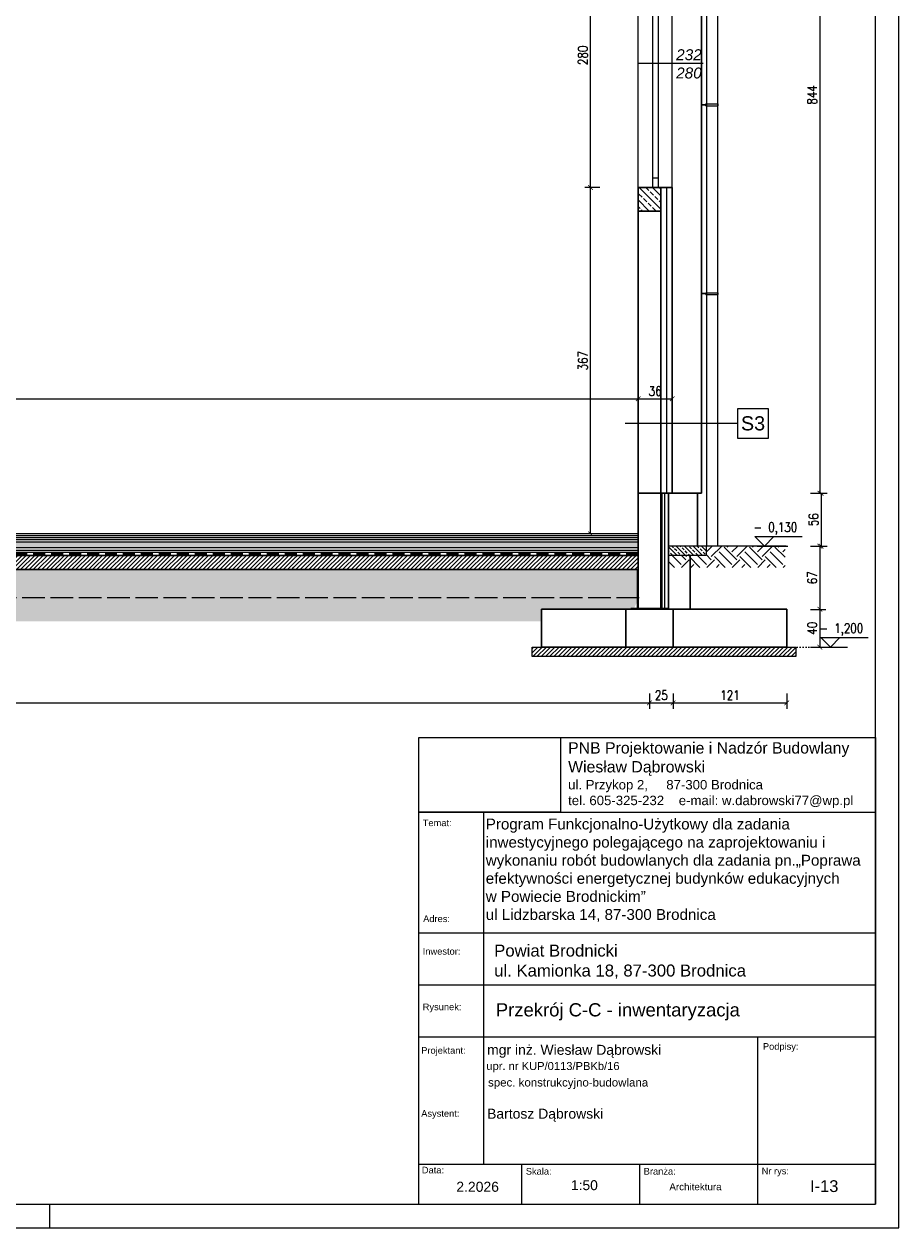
# Model space of a CAD drawing. Header units: millimetres. Extents: x 0 to 111311, y -48878 to -25280.
# Tile 69 of 161: x 77176 to 78103, y -43885 to -42609. Entities that reach past the tile are written whole.
import ezdxf
from ezdxf.enums import TextEntityAlignment as Align

# ---------------------------------------------------------------- set-up
doc = ezdxf.new("R2010")
doc.units = ezdxf.units.MM
for name, pattern in [('ACAD_ISO02W100', [15, 12, -3]), ('ACAD_ISO03W100', [30, 12, -18]), ('ACAD_ISO07W100', [3, 0, -3]), ('DASHED', [19.05, 12.7, -6.35]), ('DASHED2', [9.525, 6.35, -3.175])]:
    doc.linetypes.add(name, pattern=pattern)
doc.layers.get('Defpoints').update_dxf_attribs({"color": 30})
for name, color, linetype in [('-TABELKA', 2, 'Continuous'), ('A_Ściany', 7, 'Continuous'), ('e-cad_cienkie', 1, 'Continuous'), ('e-cad_opisy', 7, 'Continuous')]:
    doc.layers.add(name, color=color, linetype=linetype)
for name, color, linetype, lineweight in [('0.05', 74, 'Continuous', 5), ('0.35', 132, 'Continuous', 35), ('izol term', 30, 'BATTING', 0), ('J wymiary', 1, 'Continuous', 9), ('kreskowanie', 250, 'Continuous', 9), ('OPIS', 7, 'Continuous', 5), ('opisy', 235, 'Continuous', 0), ('sciany', 252, 'Continuous', 30), ('stolarka_okna', 144, 'Continuous', 0), ('wymiar', 1, 'Continuous', 9)]:
    doc.layers.add(name, color=color, linetype=linetype, lineweight=lineweight)
doc.layers.add('HATCH', color=7, linetype='Continuous', lineweight=5, true_color=0x6e6e6e)
doc.styles.add('ARIAL', font='arial.ttf')
doc.styles.add('e-cad_1', font='simplex.shx', dxfattribs={"width": 0.8})
doc.styles.get("Standard").update_dxf_attribs({"font": 'arial.ttf'})
doc.linetypes.add('BATTING', pattern='A,0.00254,-2.54,[134,ltypeshp.shx,S=2.54,R=0,X=-2.54,Y=0],-5.08,[134,ltypeshp.shx,S=2.54,R=180,X=2.54,Y=0],-2.54', length=10.16254)
doc.dimstyles.new('e-cad_1_50_[cm]', dxfattribs={"dimscale": 5, "dimtxt": 2, "dimasz": 1, "dimexe": 1.25, "dimexo": 0.625, "dimtad": 1, "dimdec": 0, "dimrnd": 0.1, "dimzin": 1, "dimtxsty": 'e-cad_1', "dimblk": 'ARCHTICK', "dimcen": 2.5, "dimclrd": 7, "dimclre": 7, "dimclrt": 7, "dimadec": 0, "dimazin": 0, "dimtfac": 1, "dimtmove": 1, "dimatfit": 3, "dimldrblk": 'OBLIQUE', "dimfxl": 2, "dimfxlon": 1, "dimarcsym": 0})
picture_1 = doc.add_image_def('image1.jpg', size_in_pixel=(163, 86))
pattern_1 = [(45, (13892.6327, 2949.1842), (-2.24506403, 2.24506403), [])]
pattern_2 = [(45, (13892.6327, 2949.1842), (0, 2.694076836), [1.905, -1.905])]

# ---------------------------------------------------------------- blocks, each defined once
blk = doc.blocks.new('e-cad_kota_3')
blk.add_line((-2, 2), (8, 2))
blk.add_lwpolyline([(-2, 2), (0, 0), (2, 2)])
at = {"style": 'e-cad_1', "width": 0.8}
blk.add_attdef('ZNAK', text='', height=2, dxfattribs=at).set_placement((-0.5, 3), align=Align.RIGHT)
blk.add_attdef('RZEDNA', (0.8, 3), '', height=2, dxfattribs=at)
blk = doc.blocks.new('_ArchTick')
at = {"color": 0, "linetype": 'ByBlock', "const_width": 0.15}
blk.add_lwpolyline([(-0.5, -0.5), (0.5, 0.5)], dxfattribs=at)
blk = doc.blocks.new('*D1844')
at = {"layer": 'Defpoints', "color": 0, "ltscale": 2}
for p in [(77775.9, -42782.3), (77826.4, -42782.3), (77826.4, -43149.3)]:
    blk.add_point(p, dxfattribs=at)
at = {"layer": 'J wymiary', "color": 7, "lineweight": -2, "ltscale": 2}
for p, q in [((77785.9, -42782.3), (77769.7, -42782.3)), ((77775.9, -43149.3), (77775.9, -42782.3)), ((77785.9, -43149.3), (77769.7, -43149.3))]:
    blk.add_line(p, q, dxfattribs=at)
at = {"layer": 'J wymiary', "color": 7, "lineweight": -2, "ltscale": 2, "xscale": 5, "yscale": 5, "zscale": 5}
for p, rotation in [((77775.9, -42782.3), 90), ((77775.9, -43149.3), 270)]:
    blk.add_blockref('_ArchTick', p, dxfattribs=dict(at, rotation=rotation))
at = {"layer": 'J wymiary', "color": 7, "ltscale": 2, "insert": (77767.8, -42965.8), "char_height": 10, "attachment_point": 5, "rotation": 90, "style": 'e-cad_1'}
blk.add_mtext('367', dxfattribs=at)
blk = doc.blocks.new('_Oblique')
at = {"layer": 'kreskowanie', "color": 0, "lineweight": -2}
blk.add_line((-0.5, -0.5), (0.5, 0.5), dxfattribs=at)
blk = doc.blocks.new('*D1845')
at = {"layer": 'Defpoints', "color": 0, "ltscale": 2}
for p in [(77775.9, -42502.3), (77835.6, -42502.3), (77826.4, -42782.3)]:
    blk.add_point(p, dxfattribs=at)
at = {"layer": 'J wymiary', "color": 7, "lineweight": -2, "ltscale": 2}
for p, q in [((77785.9, -42502.3), (77769.7, -42502.3)), ((77775.9, -42782.3), (77775.9, -42502.3)), ((77785.9, -42782.3), (77769.7, -42782.3))]:
    blk.add_line(p, q, dxfattribs=at)
at = {"layer": 'J wymiary', "color": 7, "lineweight": -2, "ltscale": 2, "xscale": 5, "yscale": 5, "zscale": 5}
for p, rotation in [((77775.9, -42502.3), 90), ((77775.9, -42782.3), 270)]:
    blk.add_blockref('_ArchTick', p, dxfattribs=dict(at, rotation=rotation))
at = {"layer": 'J wymiary', "color": 7, "ltscale": 2, "insert": (77767.8, -42642.3), "char_height": 10, "attachment_point": 5, "rotation": 90, "style": 'e-cad_1'}
blk.add_mtext('280', dxfattribs=at)
blk = doc.blocks.new('*D1859')
at = {"layer": 'Defpoints', "color": 0, "ltscale": 2}
for p in [(77826.4, -43006.1), (77826.4, -43020.2), (75330.9, -43053.1)]:
    blk.add_point(p, dxfattribs=at)
at = {"layer": 'J wymiary', "color": 7, "lineweight": -2, "ltscale": 2}
for p, q in [((75330.9, -43016.1), (75330.9, -42999.8)), ((75330.9, -43006.1), (77826.4, -43006.1)), ((77826.4, -43016.1), (77826.4, -42999.8))]:
    blk.add_line(p, q, dxfattribs=at)
at = {"layer": 'J wymiary', "color": 7, "lineweight": -2, "ltscale": 2, "xscale": 5, "yscale": 5, "zscale": 5, "rotation": 180}
blk.add_blockref('_ArchTick', (75330.9, -43006.1), dxfattribs=at)
at = {"layer": 'J wymiary', "color": 7, "lineweight": -2, "ltscale": 2, "xscale": 5, "yscale": 5, "zscale": 5}
blk.add_blockref('_ArchTick', (77826.4, -43006.1), dxfattribs=at)
at = {"layer": 'J wymiary', "color": 7, "ltscale": 2, "insert": (76578.7, -42998), "char_height": 10, "attachment_point": 5, "style": 'e-cad_1'}
blk.add_mtext('2496', dxfattribs=at)
blk = doc.blocks.new('*D1860')
at = {"layer": 'Defpoints', "color": 0, "ltscale": 2}
for p in [(77862.4, -43006.1), (77826.4, -43020.2), (77862.4, -43018.3)]:
    blk.add_point(p, dxfattribs=at)
at = {"layer": 'J wymiary', "color": 7, "lineweight": -2, "ltscale": 2}
for p, q in [((77826.4, -43016.1), (77826.4, -42999.8)), ((77826.4, -43006.1), (77862.4, -43006.1)), ((77862.4, -43015.2), (77862.4, -42999.8))]:
    blk.add_line(p, q, dxfattribs=at)
at = {"layer": 'J wymiary', "color": 7, "lineweight": -2, "ltscale": 2, "xscale": 5, "yscale": 5, "zscale": 5, "rotation": 180}
blk.add_blockref('_ArchTick', (77826.4, -43006.1), dxfattribs=at)
at = {"layer": 'J wymiary', "color": 7, "lineweight": -2, "ltscale": 2, "xscale": 5, "yscale": 5, "zscale": 5}
blk.add_blockref('_ArchTick', (77862.4, -43006.1), dxfattribs=at)
at = {"layer": 'J wymiary', "color": 7, "ltscale": 2, "insert": (77844.4, -42998), "char_height": 10, "attachment_point": 5, "style": 'e-cad_1'}
blk.add_mtext('36', dxfattribs=at)
blk = doc.blocks.new('*D1864')
at = {"layer": 'Defpoints', "color": 0, "ltscale": 2}
for p in [(75318.9, -43269.3), (77838.4, -43269.3), (77838.4, -43328.4)]:
    blk.add_point(p, dxfattribs=at)
at = {"layer": 'J wymiary', "color": 7, "lineweight": -2, "ltscale": 2}
for p, q in [((75318.9, -43318.4), (75318.9, -43334.6)), ((75318.9, -43328.4), (77838.4, -43328.4)), ((77838.4, -43318.4), (77838.4, -43334.6))]:
    blk.add_line(p, q, dxfattribs=at)
at = {"layer": 'J wymiary', "color": 7, "lineweight": -2, "ltscale": 2, "xscale": 5, "yscale": 5, "zscale": 5, "rotation": 180}
blk.add_blockref('_ArchTick', (75318.9, -43328.4), dxfattribs=at)
at = {"layer": 'J wymiary', "color": 7, "lineweight": -2, "ltscale": 2, "xscale": 5, "yscale": 5, "zscale": 5}
blk.add_blockref('_ArchTick', (77838.4, -43328.4), dxfattribs=at)
at = {"layer": 'J wymiary', "color": 7, "ltscale": 2, "insert": (76578.7, -43320.2), "char_height": 10, "attachment_point": 5, "style": 'e-cad_1'}
blk.add_mtext('2520', dxfattribs=at)
blk = doc.blocks.new('*D1865')
at = {"layer": 'Defpoints', "color": 0, "ltscale": 2}
for p in [(77863.4, -43266.4), (77838.4, -43269.3), (77863.4, -43328.4)]:
    blk.add_point(p, dxfattribs=at)
at = {"layer": 'J wymiary', "color": 7, "lineweight": -2, "ltscale": 2}
for p, q in [((77838.4, -43318.4), (77838.4, -43334.6)), ((77838.4, -43328.4), (77863.4, -43328.4)), ((77863.4, -43318.4), (77863.4, -43334.6))]:
    blk.add_line(p, q, dxfattribs=at)
at = {"layer": 'J wymiary', "color": 7, "lineweight": -2, "ltscale": 2, "xscale": 5, "yscale": 5, "zscale": 5, "rotation": 180}
blk.add_blockref('_ArchTick', (77838.4, -43328.4), dxfattribs=at)
at = {"layer": 'J wymiary', "color": 7, "lineweight": -2, "ltscale": 2, "xscale": 5, "yscale": 5, "zscale": 5}
blk.add_blockref('_ArchTick', (77863.4, -43328.4), dxfattribs=at)
at = {"layer": 'J wymiary', "color": 7, "ltscale": 2, "insert": (77850.9, -43320.2), "char_height": 10, "attachment_point": 5, "style": 'e-cad_1'}
blk.add_mtext('25', dxfattribs=at)
blk = doc.blocks.new('*D1866')
at = {"layer": 'Defpoints', "color": 0, "ltscale": 2}
for p in [(77863.4, -43266.4), (77983.9, -43259.1), (77983.9, -43328.4)]:
    blk.add_point(p, dxfattribs=at)
at = {"layer": 'J wymiary', "color": 7, "lineweight": -2, "ltscale": 2}
for p, q in [((77863.4, -43318.4), (77863.4, -43334.6)), ((77863.4, -43328.4), (77983.9, -43328.4)), ((77983.9, -43318.4), (77983.9, -43334.6))]:
    blk.add_line(p, q, dxfattribs=at)
at = {"layer": 'J wymiary', "color": 7, "lineweight": -2, "ltscale": 2, "xscale": 5, "yscale": 5, "zscale": 5, "rotation": 180}
blk.add_blockref('_ArchTick', (77863.4, -43328.4), dxfattribs=at)
at = {"layer": 'J wymiary', "color": 7, "lineweight": -2, "ltscale": 2, "xscale": 5, "yscale": 5, "zscale": 5}
blk.add_blockref('_ArchTick', (77983.9, -43328.4), dxfattribs=at)
at = {"layer": 'J wymiary', "color": 7, "ltscale": 2, "insert": (77923.7, -43320.2), "char_height": 10, "attachment_point": 5, "style": 'e-cad_1'}
blk.add_mtext('121', dxfattribs=at)
blk = doc.blocks.new('*D1874')
at = {"layer": 'Defpoints', "color": 0, "ltscale": 2}
for p in [(77902.3, -42262.2), (77875.8, -43106.3), (78019, -43106.3)]:
    blk.add_point(p, dxfattribs=at)
at = {"layer": 'J wymiary', "color": 7, "lineweight": -2, "ltscale": 2}
for p, q in [((78009, -42262.2), (78025.2, -42262.2)), ((78019, -42262.2), (78019, -43106.3)), ((78009, -43106.3), (78025.2, -43106.3))]:
    blk.add_line(p, q, dxfattribs=at)
at = {"layer": 'J wymiary', "color": 7, "lineweight": -2, "ltscale": 2, "xscale": 5, "yscale": 5, "zscale": 5}
for p, rotation in [((78019, -42262.2), 90), ((78019, -43106.3), 270)]:
    blk.add_blockref('_ArchTick', p, dxfattribs=dict(at, rotation=rotation))
at = {"layer": 'J wymiary', "color": 7, "ltscale": 2, "insert": (78010.9, -42684.2), "char_height": 10, "attachment_point": 5, "rotation": 90, "style": 'e-cad_1'}
blk.add_mtext('844', dxfattribs=at)
blk = doc.blocks.new('*D1875')
at = {"layer": 'Defpoints', "color": 0, "ltscale": 2}
for p in [(77875.8, -43106.3), (77874.4, -43162.3), (78020.3, -43162.3)]:
    blk.add_point(p, dxfattribs=at)
at = {"layer": 'J wymiary', "color": 7, "lineweight": -2, "ltscale": 2}
for p, q in [((78010.3, -43106.3), (78026.6, -43106.3)), ((78020.3, -43106.3), (78020.3, -43162.3)), ((78010.3, -43162.3), (78026.6, -43162.3))]:
    blk.add_line(p, q, dxfattribs=at)
at = {"layer": 'J wymiary', "color": 7, "lineweight": -2, "ltscale": 2, "xscale": 5, "yscale": 5, "zscale": 5}
for p, rotation in [((78020.3, -43106.3), 90), ((78020.3, -43162.3), 270)]:
    blk.add_blockref('_ArchTick', p, dxfattribs=dict(at, rotation=rotation))
at = {"layer": 'J wymiary', "color": 7, "ltscale": 2, "insert": (78012.2, -43134.3), "char_height": 10, "attachment_point": 5, "rotation": 90, "style": 'e-cad_1'}
blk.add_mtext('56', dxfattribs=at)
blk = doc.blocks.new('*D1876')
at = {"layer": 'Defpoints', "color": 0, "ltscale": 2}
for p in [(77874.4, -43162.3), (77873.6, -43229.3), (78019, -43229.3)]:
    blk.add_point(p, dxfattribs=at)
at = {"layer": 'J wymiary', "color": 7, "lineweight": -2, "ltscale": 2}
for p, q in [((78009, -43162.3), (78025.2, -43162.3)), ((78019, -43162.3), (78019, -43229.3)), ((78009, -43229.3), (78025.2, -43229.3))]:
    blk.add_line(p, q, dxfattribs=at)
at = {"layer": 'J wymiary', "color": 7, "lineweight": -2, "ltscale": 2, "xscale": 5, "yscale": 5, "zscale": 5}
for p, rotation in [((78019, -43162.3), 90), ((78019, -43229.3), 270)]:
    blk.add_blockref('_ArchTick', p, dxfattribs=dict(at, rotation=rotation))
at = {"layer": 'J wymiary', "color": 7, "ltscale": 2, "insert": (78010.9, -43195.8), "char_height": 10, "attachment_point": 5, "rotation": 90, "style": 'e-cad_1'}
blk.add_mtext('67', dxfattribs=at)
blk = doc.blocks.new('*D1877')
at = {"layer": 'Defpoints', "color": 0, "ltscale": 2}
for p in [(77873.6, -43229.3), (77878.2, -43269.3), (78019, -43269.3)]:
    blk.add_point(p, dxfattribs=at)
at = {"layer": 'J wymiary', "color": 7, "lineweight": -2, "ltscale": 2}
for p, q in [((78009, -43229.3), (78025.2, -43229.3)), ((78019, -43229.3), (78019, -43269.3)), ((78009, -43269.3), (78025.2, -43269.3))]:
    blk.add_line(p, q, dxfattribs=at)
at = {"layer": 'J wymiary', "color": 7, "lineweight": -2, "ltscale": 2, "xscale": 5, "yscale": 5, "zscale": 5}
for p, rotation in [((78019, -43229.3), 90), ((78019, -43269.3), 270)]:
    blk.add_blockref('_ArchTick', p, dxfattribs=dict(at, rotation=rotation))
at = {"layer": 'J wymiary', "color": 7, "ltscale": 2, "insert": (78010.9, -43249.3), "char_height": 10, "attachment_point": 5, "rotation": 90, "style": 'e-cad_1'}
blk.add_mtext('40', dxfattribs=at)

msp = doc.modelspace()

# ---------------------------------------------------------------- hatches: boundary and pattern name
at = {"layer": 'HATCH'}
h = msp.add_hatch(dxfattribs=at)
h.set_pattern_fill('DASH', color=256, scale=0.6, angle=45, style=0)
h.set_pattern_definition(pattern_2)
h.paths.add_polyline_path([(75330.942, -43158.061), (75330.942, -43164.061), (77461.518, -43164.061), (77461.518, -43158.061)])
h = msp.add_hatch(dxfattribs=at)
h.set_pattern_fill('DASH', color=256, scale=0.6, angle=45, style=0)
h.set_pattern_definition(pattern_2)
h.paths.add_polyline_path([(77826.442, -43164.061), (77826.442, -43158.061), (77461.518, -43158.061), (77461.518, -43164.061)])
h = msp.add_hatch(dxfattribs=at)
h.set_pattern_fill('ANSI31', color=256, style=0)
h.set_pattern_definition(pattern_1)
h.paths.add_polyline_path([(75329.442, -43172.061), (75329.442, -43187.061), (77461.518, -43187.061), (77461.518, -43172.061)])
h = msp.add_hatch(dxfattribs=at)
h.set_pattern_fill('ANSI31', color=256, style=0)
h.set_pattern_definition(pattern_1)
h.paths.add_polyline_path([(77826.442, -43187.061), (77826.442, -43172.061), (77461.518, -43172.061), (77461.518, -43187.061)])
h = msp.add_hatch(dxfattribs=at)
h.set_pattern_fill('AR-SAND', color=256, scale=0.15, angle=180)
h.set_pattern_definition([(217.5, (8540.922, 2718.507), (0.2400047, -7.34119856), [0, -5.7912, 0, -6.477, 0, -6.19125]), (187.5, (8540.922, 2718.507), (-6.7428492, -10.7523765), [0, -3.1242, 0, -5.2197, 0, -2.00025]), (147.5, (8545.6086, 2718.507), (-11.86488555, -0.02155777), [0, -1.905, 0, -6.858, 0, -8.9535]), (137.5, (8545.609, 2718.507), (-11.4533468, -3.3439398), [0, -0.9525, 0, -4.4958, 0, -5.1435])])
h.paths.add_polyline_path([(75329.442, -43187.061), (75329.442, -43217.061), (77461.518, -43217.061), (77461.518, -43187.061)])
h = msp.add_hatch(dxfattribs=at)
h.set_pattern_fill('AR-SAND', color=256, scale=0.15, angle=180)
h.set_pattern_definition([(217.5, (13892.6327, 2949.184), (0.2400047, -7.34119856), [0, -5.7912, 0, -6.477, 0, -6.19125]), (187.5, (13892.633, 2949.184), (-6.7428492, -10.7523765), [0, -3.1242, 0, -5.2197, 0, -2.00025]), (147.5, (13897.319, 2949.184), (-11.86488555, -0.02155777), [0, -1.905, 0, -6.858, 0, -8.9535]), (137.5, (13897.319, 2949.184), (-11.4533468, -3.3439398), [0, -0.9525, 0, -4.4958, 0, -5.1435])])
h.paths.add_polyline_path([(77826.442, -43217.061), (77826.442, -43187.061), (77461.518, -43187.061), (77461.518, -43217.061)])
at = {"layer": 'HATCH', "linetype": 'DASHED2'}
h = msp.add_hatch(dxfattribs=at)
h.set_pattern_fill('ANSI31', color=256)
h.set_pattern_definition([(45, (-6457.7872, -38327.1065), (-2.24506403, 2.24506403), [])])
h.paths.add_polyline_path([(77713.942, -43279.261), (77713.942, -43269.261), (77753.942, -43269.261), (77846.442, -43269.261), (77926.442, -43269.261), (77983.942, -43269.261), (77993.942, -43269.261), (77993.942, -43279.261)])
at = {"layer": 'kreskowanie'}
h = msp.add_hatch(dxfattribs=at)
h.set_pattern_fill('EARTH', color=256, scale=2, angle=135, style=0)
h.set_pattern_definition([(135, (13892.633, 2949.184), (-17.9605122, 2e-15), [12.7, -12.7]), (135, (13889.265, 2945.817), (-17.9605122, 2e-15), [12.7, -12.7]), (135, (13885.897, 2942.449), (-17.9605122, 2e-15), [12.7, -12.7]), (225, (13883.652, 2942.449), (-4e-15, -17.9605122), [12.7, -12.7]), (225, (13880.285, 2945.817), (-4e-15, -17.9605122), [12.7, -12.7]), (225, (13876.917, 2949.184), (-4e-15, -17.9605122), [12.7, -12.7])])
h.paths.add_polyline_path([(75721.463, -43242.061), (77723.942, -43242.061), (77723.942, -43229.261), (77821.442, -43229.261), (77827.442, -43217.061), (75721.463, -43217.061)])
h.paths.add_polyline_path([(74806.942, -43227.261), (74806.942, -43202.261), (75253.019, -43202.261), (75253.019, -43205.491), (75285.019, -43205.491), (75285.019, -43202.261), (75305.942, -43202.261), (75305.942, -43227.261)])
h.paths.add_polyline_path([(75343.942, -43229.261), (75343.942, -43242.061), (75721.463, -43242.061), (75721.463, -43217.061), (75331.942, -43217.061), (75331.942, -43228.261), (75331.942, -43228.761), (75331.942, -43229.261)])
h.paths.add_polyline_path([(74446.942, -43227.261), (74657.765, -43227.261), (74657.765, -43202.261), (74446.942, -43202.261)])
at = {"layer": 'OPIS'}
h = msp.add_hatch(dxfattribs=at)
h.set_pattern_fill('JIS_STN_2.5', color=256, scale=4, angle=90, style=0)
h.set_pattern_definition([(135, (8540.922, 2858.507), (-7.0710678, -7.0710678), []), (135, (8540.922, 2865.567), (-7.0710678, -7.0710678), [4.8, -2])])
h.paths.add_polyline_path([(77838.442, -42807.261), (77850.442, -42807.261), (77850.442, -42782.261), (77838.442, -42782.261)])
h.paths.add_polyline_path([(77826.442, -42807.261), (77838.442, -42807.261), (77838.442, -42782.261), (77826.442, -42782.261)])
h = msp.add_hatch(dxfattribs=at)
h.set_pattern_fill('ANSI33', color=256, style=0)
h.set_pattern_definition([(135, (101072.228, -25570.629), (4.490128, 4.490128), []), (135, (101067.738, -25570.629), (4.490128, 4.490128), [3.175, -1.5875])])
h.paths.add_polyline_path([(77858.442, -43162.261), (77898.442, -43162.261), (77898.442, -43172.261), (77858.442, -43172.261)])
h = msp.add_hatch(dxfattribs=at)
h.set_pattern_fill('EARTH', color=256, scale=3, angle=45, style=0)
h.set_pattern_definition([(45, (13892.633, 2949.184), (0, 26.9407684), [19.05, -19.05]), (45, (13887.581, 2954.236), (0, 26.9407684), [19.05, -19.05]), (45, (13882.53, 2959.287), (0, 26.9407684), [19.05, -19.05]), (135, (13882.53, 2962.655), (-26.9407684, 3e-15), [19.05, -19.05]), (135, (13887.581, 2967.706), (-26.9407684, 3e-15), [19.05, -19.05]), (135, (13892.633, 2972.757), (-26.9407684, 3e-15), [19.05, -19.05])])
h.paths.add_polyline_path([(77982.075, -43184.872), (77858.442, -43184.872), (77858.442, -43172.261), (77898.442, -43172.261), (77898.442, -43162.261), (77982.075, -43162.261)])

# ---------------------------------------------------------------- linework, layer by layer
at = {"layer": '-TABELKA', "color": 7}
for p, q in [((77593.954, -43859.707), (77593.954, -43364.969)), ((77593.954, -43364.969), (78077.771, -43364.969)), ((77593.954, -43444.161), (78077.771, -43444.161)), ((77593.954, -43444.161), (78077.771, -43444.161)), ((77662.728, -43817.186), (77662.728, -43444.161)), ((77593.954, -43572.056), (78077.771, -43572.056)), ((77593.954, -43627.121), (78077.771, -43627.121)), ((77593.954, -43682.121), (78077.771, -43682.121)), ((77952.771, -43682.121), (77952.771, -43859.707)), ((77593.954, -43817.186), (78077.771, -43817.186)), ((77702.771, -43817.186), (77702.771, -43859.707)), ((77827.771, -43817.186), (77827.771, -43859.707)), ((77593.954, -43859.707), (78077.771, -43859.707))]:
    msp.add_line(p, q, dxfattribs=at)
at = {"linetype": 'DASHED', "lineweight": 30}
msp.add_line((77826.442, -43170.561), (75330.942, -43170.561), dxfattribs=at)
for p, q in [((77818.442, -43228.261), (77858.442, -43228.261)), ((77818.442, -43228.261), (77858.442, -43228.261)), ((77818.442, -43229.261), (77858.442, -43229.261)), ((77818.442, -43229.261), (77858.442, -43229.261))]:
    msp.add_line(p, q)
at = {"color": 0, "linetype": 'ACAD_ISO07W100', "lineweight": 9}
msp.add_line((77939.226, -43269.261), (78023.234, -43269.261), dxfattribs=at)
at = {"linetype": 'ACAD_ISO03W100', "ltscale": 0.5, "const_width": 1}
for points in [[(77850.942, -43106.261), (77850.942, -43229.261)], [(77825.942, -43187.061), (77825.942, -43229.261)], [(77818.442, -43228.761), (77858.442, -43228.761)], [(77818.442, -43228.761), (77858.442, -43228.761)], [(77858.442, -43228.761), (77818.442, -43228.761)]]:
    msp.add_lwpolyline(points, dxfattribs=at)
at = {"layer": '0.05', "linetype": 'ACAD_ISO02W100', "ltscale": 2}
msp.add_line((77827.442, -43217.061), (75331.942, -43217.061), dxfattribs=at)
at = {"layer": '0.35'}
msp.add_line((77862.442, -42770.261), (77862.442, -42770.261), dxfattribs=at)
at = {"layer": 'A_Ściany'}
for p, q in [((77826.442, -43149.261), (75330.942, -43149.261)), ((77826.442, -43151.261), (75330.942, -43151.261)), ((77826.442, -43153.661), (75330.942, -43153.661)), ((77826.442, -43155.561), (75330.942, -43155.561)), ((77826.442, -43158.061), (75330.942, -43158.061)), ((77826.442, -43164.061), (75330.942, -43164.061))]:
    msp.add_line(p, q, dxfattribs=at)
at = {"layer": 'e-cad_cienkie', "ltscale": 2}
for p, q in [((77952.682, -43162.261), (77985.182, -43162.261)), ((78015.734, -43269.261), (78048.234, -43269.261))]:
    msp.add_line(p, q, dxfattribs=at)
at = {"layer": 'e-cad_opisy', "ltscale": 4}
for points in [[(74102.771, -43884.707), (78102.771, -43884.707), (78102.771, -41784.707), (74227.771, -41784.707), (74227.771, -42399.707), (74102.771, -42399.707), (74102.771, -43884.707)], [(74252.771, -43859.707), (78077.771, -43859.707), (78077.771, -41809.707), (74252.771, -41809.707), (74252.771, -43859.707)], [(77202.771, -43884.707), (77202.771, -43859.707)]]:
    msp.add_lwpolyline(points, dxfattribs=at)
at = {"layer": 'izol term', "linetype": 'BATTING', "ltscale": 0.6}
msp.add_line((77856.442, -42782.261), (77856.442, -43106.261), dxfattribs=at)
at = {"layer": 'izol term', "linetype": 'BATTING', "ltscale": 0.3}
msp.add_line((77854.442, -43106.261), (77854.442, -43229.261), dxfattribs=at)
at = {"layer": 'izol term', "linetype": 'BATTING', "ltscale": 0.2}
msp.add_line((75330.942, -43166.561), (77826.442, -43166.561), dxfattribs=at)
at = {"layer": 'OPIS'}
for p, q in [((77898.647, -42270.366), (77898.647, -43162.261)), ((77910.647, -42270.366), (77910.647, -43162.261)), ((77895.348, -42650.761), (77826.442, -42650.761)), ((77898.147, -42694.595), (77893.51, -42694.595)), ((77898.147, -42694.995), (77893.51, -42694.995)), ((77898.147, -42695.795), (77898.147, -42693.795)), ((77898.147, -42693.795), (77911.147, -42693.795)), ((77898.147, -42695.795), (77911.147, -42695.795)), ((77911.147, -42695.795), (77911.147, -42693.795)), ((77898.147, -42894.595), (77893.51, -42894.595)), ((77898.147, -42894.995), (77893.51, -42894.995)), ((77898.147, -42895.795), (77898.147, -42893.795)), ((77898.147, -42893.795), (77911.147, -42893.795)), ((77898.147, -42895.795), (77911.147, -42895.795)), ((77911.147, -42895.795), (77911.147, -42893.795)), ((77851.442, -43106.261), (77851.442, -43229.261)), ((77826.442, -43162.261), (77826.442, -43229.261)), ((77983.296, -43162.261), (77858.442, -43162.261)), ((77898.442, -43162.261), (77898.442, -43172.261)), ((77826.442, -43169.061), (75330.942, -43169.061)), ((77898.442, -43172.261), (77858.442, -43172.261)), ((77825.442, -43187.061), (77825.442, -43229.261)), ((77858.442, -43228.261), (77818.442, -43228.261)), ((77858.442, -43229.261), (77818.442, -43229.261))]:
    msp.add_line(p, q, dxfattribs=at)
at = {"layer": 'OPIS', "ltscale": 50}
msp.add_line((77932.123, -43032.293), (77812.784, -43032.293), dxfattribs=at)
msp.add_lwpolyline([(77932.123, -43016.293), (77964.123, -43016.293), (77964.123, -43048.293), (77932.123, -43048.293)], close=True, dxfattribs=at)
at = {"layer": 'OPIS', "ltscale": 4}
msp.add_lwpolyline([(77713.942, -43269.261), (77993.659, -43269.261), (77993.659, -43279.261), (77713.942, -43279.261)], close=True, dxfattribs=at)
at = {"layer": 'opisy', "color": 7}
msp.add_line((78077.771, -43364.969), (78077.771, -43859.707), dxfattribs=at)
at = {"layer": 'sciany'}
for p, q in [((77893.442, -42453.39), (77893.442, -43106.261)), ((77826.442, -42782.261), (77826.442, -43229.261)), ((77862.442, -42782.261), (77826.442, -42782.261)), ((77850.442, -42782.261), (77850.442, -43229.261)), ((77862.442, -42782.261), (77862.442, -43106.261)), ((77850.442, -42807.261), (77826.442, -42807.261)), ((77858.442, -43106.261), (77826.442, -43106.261)), ((77862.442, -43106.261), (77850.442, -43106.261)), ((77850.442, -43106.261), (77850.442, -43229.261)), ((77858.442, -43106.261), (77858.442, -43229.261)), ((77862.442, -43106.261), (77893.442, -43106.261)), ((77884.441, -43106.261), (77893.442, -43106.261)), ((77889.442, -43106.261), (77889.442, -43162.261)), ((77889.442, -43122.206), (77889.442, -43106.261)), ((77826.442, -43172.061), (75330.942, -43172.061)), ((77881.442, -43229.261), (77881.442, -43172.261)), ((77826.442, -43187.061), (75330.942, -43187.061))]:
    msp.add_line(p, q, dxfattribs=at)
msp.add_lwpolyline([(77826.442, -43229.261), (77821.442, -43229.261), (77723.942, -43229.261), (77723.942, -43269.261), (77983.942, -43269.261), (77983.942, -43229.261), (77863.442, -43229.261), (77863.442, -43229.261)], dxfattribs=at)
msp.add_lwpolyline([(77863.442, -43269.261), (77813.442, -43269.261), (77813.442, -43229.261), (77863.442, -43229.261)], close=True, dxfattribs=at)
at = {"layer": 'stolarka_okna'}
for p, q in [((77826.442, -42782.261), (77826.442, -42502.261)), ((77841.442, -42502.261), (77841.442, -42782.261)), ((77847.442, -42502.261), (77847.442, -42782.261)), ((77862.442, -42782.261), (77862.442, -42502.261)), ((77847.442, -42772.261), (77841.442, -42772.261))]:
    msp.add_line(p, q, dxfattribs=at)

# ---------------------------------------------------------------- block references
at = {"layer": 'e-cad_opisy', "ltscale": 2, "xscale": 5, "yscale": 5, "zscale": 5}
for p, values in [((77960.182, -43162.261), {'RZEDNA': '0,130', 'ZNAK': '-'}), ((78030.111, -43269.261), {'RZEDNA': '1,200', 'ZNAK': '-'})]:
    msp.add_blockref('e-cad_kota_3', p, dxfattribs=at).add_auto_attribs(values)

# ---------------------------------------------------------------- texts
at = {"layer": '-TABELKA', "color": 0, "style": 'ARIAL'}
msp.add_text('spec. konstrukcyjno-budowlana', height=8.70654, dxfattribs=at).set_placement((77667.289, -43734.876))
at = {"layer": '-TABELKA', "color": 7}
msp.add_text('Architektura', height=7.42035, dxfattribs=at).set_placement((77859.5, -43844.77))
at = {"layer": 'OPIS', "color": 0, "style": 'ARIAL'}
for s, height, p in [('mgr inż. Wiesław Dąbrowski', 10.57029, (77666.271, -43701.267)), ('upr. nr KUP/0113/PBKb/16', 8.45623, (77665.476, -43717.39)), ('Bartosz Dąbrowski', 10.57029, (77666.271, -43768.962))]:
    msp.add_text(s, height=height, dxfattribs=at).set_placement(p)
at = {"layer": 'OPIS', "insert": (77880.2, -42651.375), "char_height": 11.616, "width": 195.90814, "attachment_point": 5}
msp.add_mtext('{\\fArial|b0|i1|c238|p18;232\\P280}', dxfattribs=at)
at = {"layer": 'OPIS', "ltscale": 50, "insert": (77948.123, -43032.293), "char_height": 15, "width": 32, "attachment_point": 5}
msp.add_mtext('S3', dxfattribs=at)
at = {"layer": 'opisy', "color": 7}
for s, height, p in [('Temat:', 7.0469, (77598.053, -43459.011)), ('Adres:', 7.0469, (77598.503, -43560.651)), ('Inwestor:', 7.0469, (77598.053, -43595.146)), ('Rysunek:', 7.0469, (77598.053, -43654.023)), ('Projektant', 7.0469, (77596.442, -43700.135)), ('Podpisy:', 7.0469, (77958.58, -43695.938)), ('Data:', 7.0469, (77597.107, -43826.913)), ('Skala:', 7.0469, (77707.272, -43828.223)), ('Branża:', 7.0469, (77832.272, -43828.223)), ('Nr rys:', 7.0469, (77957.272, -43827.918)), ('2.2026', 10.5703, (77633.652, -43846.397))]:
    msp.add_text(s, height=height, dxfattribs=at).set_placement(p)
at = {"layer": 'opisy', "color": 7, "style": 'ARIAL'}
for s, height, p in [('Projektant:', 7.04686, (77596.442, -43700.135)), ('Asystent:', 7.0469, (77596.442, -43766.942))]:
    msp.add_text(s, height=height, dxfattribs=at).set_placement(p)
at = {"layer": 'opisy', "color": 7, "insert": (77752.158, -43370.068), "char_height": 12.68435, "width": 483.81715, "attachment_point": 1}
msp.add_mtext('{\\H0.946x;PNB Projektowanie i Nadzór Budowlany\\PWiesław Dąbrowski\\P\\H0.8334x;ul. Przykop 2,     87-300 Brodnica\\Ptel. 605-325-232    e-mail: w.dabrowski77@wp.pl}', dxfattribs=at)
at = {"layer": 'opisy', "color": 1, "attachment_point": 1}
for s, insert, char_height in [('{\\H0.958333x;\\C0;Program Funkcjonalno-Użytkowy dla zadania\\Pinwestycyjnego polegającego na zaprojektowaniu i\\Pwykonaniu robót budowlanych dla zadania pn.„Poprawa\\Pefektywności energetycznej budynków edukacyjnych\\Pw Powiecie Brodnickim” \\P\\A1;\\fArial|b0|i0|c0|p34;ul Lidzbarska 14, 87-300 Brodnica}', (77664.857, -43451.01), 12), ('{\\C0;Powiat Brodnicki\\Pul. Kamionka 18, 87-300 Brodnica}', (77673.779, -43584.479), 12.68435), ('{\\C0;Przekrój C-C - inwentaryzacja}', (77675.558, -43646.61), 14), ('{\\C0;1:50}', (77755.121, -43834.166), 10.5), ('{\\C0;I-13}', (78008.52, -43834.166), 12.5)]:
    msp.add_mtext(s, dxfattribs=dict(at, insert=insert, char_height=char_height))

# ---------------------------------------------------------------- dimensions: what is measured, and where the dimension line sits
at = {"layer": 'J wymiary', "ltscale": 2}
for base, p1, p2, picture, middle in [((78018.976, -43106.261), (77902.26, -42262.161), (77875.765, -43106.261), '*D1874', (78010.851, -42684.211)), ((78020.3, -43162.261), (77875.765, -43106.261), (77874.441, -43162.261), '*D1875', (78012.175, -43134.261)), ((78018.976, -43229.261), (77874.441, -43162.261), (77873.581, -43229.261), '*D1876', (78010.851, -43195.761)), ((78018.976, -43269.261), (77873.581, -43229.261), (77878.167, -43269.261), '*D1877', (78010.851, -43249.261))]:
    dim = msp.add_linear_dim(base=base, p1=p1, p2=p2, angle=90, dimstyle='e-cad_1_50_[cm]', dxfattribs=at)
    dim.commit()
    dim.dimension.update_dxf_attribs({"geometry": picture, "text_midpoint": middle})
for base, p1, p2, picture, middle in [((77775.918, -42502.261), (77826.442, -42782.261), (77835.596, -42502.261), '*D1845', (77767.793, -42642.261)), ((77775.918, -42782.261), (77826.442, -43149.261), (77826.442, -42782.261), '*D1844', (77767.793, -42965.761))]:
    dim = msp.add_linear_dim(base=base, p1=p1, p2=p2, angle=90, dimstyle='e-cad_1_50_[cm]', override={"dimblk": 'ArchTick'}, dxfattribs=at)
    dim.commit()
    dim.dimension.update_dxf_attribs({"geometry": picture, "text_midpoint": middle})
for base, p1, p2, picture, middle in [((77826.441535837, -43006.091882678), (75330.941535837, -43053.050638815), (77826.441535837, -43020.150611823), '*D1859', (76578.691535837, -42997.966882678)), ((77862.442, -43006.092), (77826.442, -43020.151), (77862.442, -43018.288), '*D1860', (77844.442, -42997.967)), ((77863.442, -43328.369), (77838.442, -43269.261), (77863.442, -43266.445), '*D1865', (77850.942, -43320.244)), ((77983.94154, -43328.36858), (77863.44155, -43266.4445), (77983.94154, -43259.11778), '*D1866', (77923.69154, -43320.24358)), ((77838.4415, -43328.3686), (75318.9416, -43269.2606), (77838.4415, -43269.2606), '*D1864', (76578.6916, -43320.2436))]:
    dim = msp.add_linear_dim(base=base, p1=p1, p2=p2, dimstyle='e-cad_1_50_[cm]', dxfattribs=at)
    dim.commit()
    dim.dimension.update_dxf_attribs({"geometry": picture, "text_midpoint": middle})

# ---------------------------------------------------------------- pictures from other files: only their frames are drawn
at = {"layer": 'wymiar', "color": 7, "ltscale": 1.8}
image = msp.add_image(picture_1, insert=(77593.954, -43444.161), size_in_units=(150.097, 79.192), dxfattribs=at)
image.dxf.flags = 7

doc.saveas('drawing.dxf')
